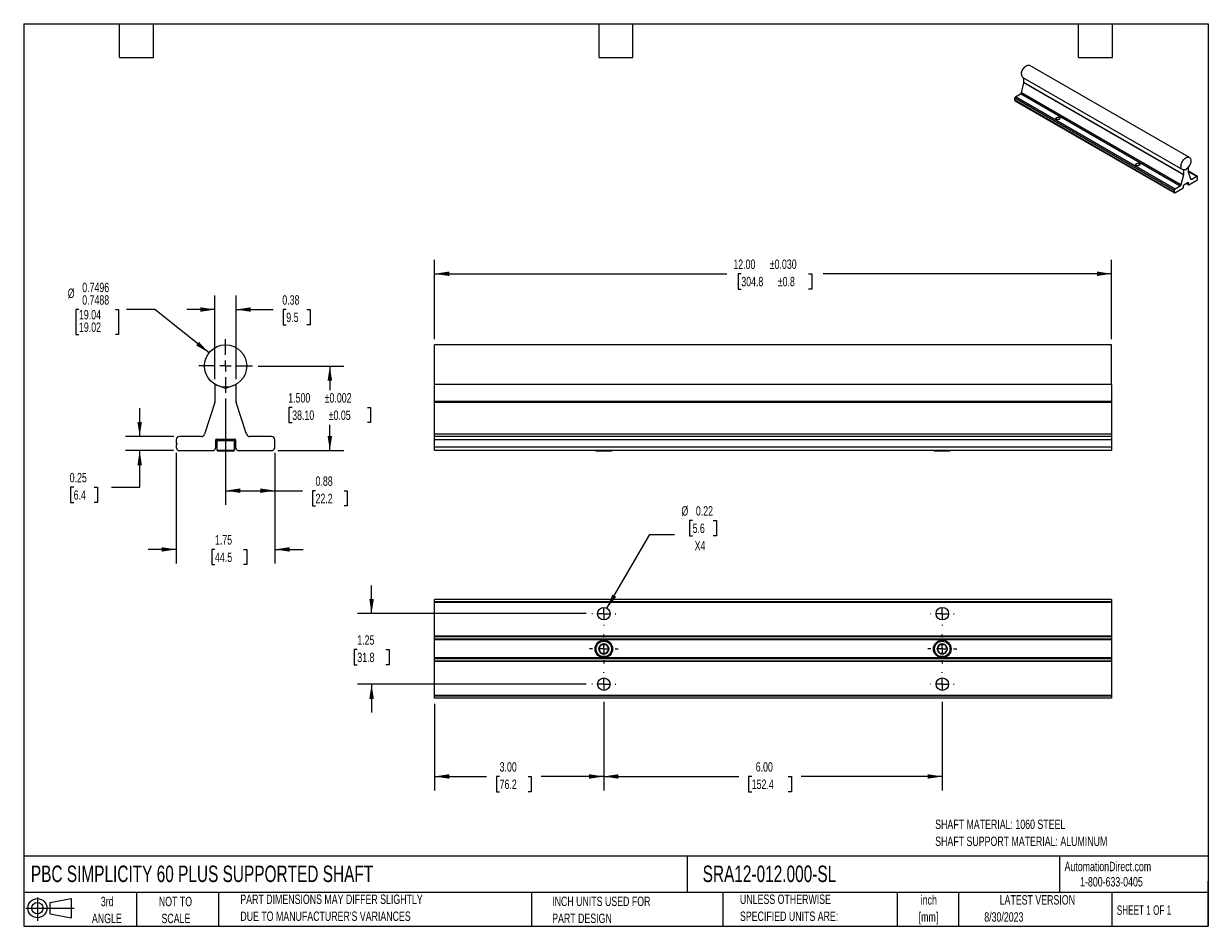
# Model space of a CAD drawing. Header units: inches. Extents: x 0.5 to 21.5, y 0.5 to 16.5.
import ezdxf

# ---------------------------------------------------------------- set-up
doc = ezdxf.new("R2010")
doc.units = ezdxf.units.IN
doc.header["$LTSCALE"] = 2
doc.header["$MEASUREMENT"] = 0
doc.linetypes.add('CENTERX2', pattern=[0.8, 0.5, -0.1, 0.1, -0.1])
doc.layers.add('CENTER', color=40, linetype='CENTERX2')
doc.layers.add('SLD-DEFPOINTS', color=7, linetype='Continuous')
doc.layers.add('DIMENSIONS', color=140, linetype='Continuous', lineweight=25)
doc.layers.add('TEXT', color=140, linetype='Continuous', lineweight=25)
doc.styles.add('SLDTEXTSTYLE0', font='TXT', dxfattribs={"width": 0.7})
doc.styles.add('SLDTEXTSTYLE1', font='TXT', dxfattribs={"width": 0.65})
doc.dimstyles.new('SLDDIMSTYLE0', dxfattribs={"dimtxt": 0.169922, "dimasz": 0.26, "dimexe": 0, "dimexo": 0.0625, "dimgap": 0.04248, "dimtad": 0, "dimtih": 1, "dimtoh": 1, "dimrnd": 1e-09, "dimdsep": 46, "dimtxsty": 'SLDTEXTSTYLE0', "dimsah": 1, "dimcen": 0.09, "dimadec": 0, "dimazin": 2, "dimtfac": 1, "dimtofl": 0, "dimtmove": 0, "dimatfit": 3, "dimfxl": 0, "dimfrac": 2, "dimtolj": 1, "dimtzin": 12, "dimarcsym": 0})
doc.dimstyles.new('SLDDIMSTYLE1', dxfattribs={"dimtxt": 0.169922, "dimasz": 0.26, "dimexe": 0, "dimexo": 0.0625, "dimgap": 0.04248, "dimtad": 0, "dimtih": 1, "dimtoh": 1, "dimrnd": 1e-09, "dimzin": 12, "dimdsep": 46, "dimtxsty": 'SLDTEXTSTYLE0', "dimsah": 1, "dimcen": 0.09, "dimadec": 0, "dimazin": 3, "dimtfac": 1, "dimtmove": 0, "dimatfit": 0, "dimfxl": 0, "dimfrac": 2, "dimtolj": 1, "dimtzin": 12, "dimarcsym": 0})
doc.dimstyles.new('SLDDIMSTYLE2', dxfattribs={"dimtxt": 0.169922, "dimasz": 0.26, "dimexe": 0, "dimexo": 0.0625, "dimgap": 0.04248, "dimtad": 0, "dimtih": 1, "dimtoh": 1, "dimrnd": 1e-09, "dimdsep": 46, "dimtxsty": 'SLDTEXTSTYLE0', "dimsah": 1, "dimcen": 0.09, "dimadec": 0, "dimazin": 2, "dimtfac": 1, "dimtmove": 0, "dimatfit": 0, "dimfxl": 0, "dimfrac": 2, "dimtolj": 1, "dimtzin": 12, "dimarcsym": 0})
doc.dimstyles.new('SLDDIMSTYLE3', dxfattribs={"dimtxt": 0.169922, "dimasz": 0.26, "dimexe": 0, "dimexo": 0.0625, "dimgap": 0.04248, "dimtad": 0, "dimtih": 1, "dimtoh": 1, "dimdec": 3, "dimrnd": 1e-09, "dimzin": 4, "dimdsep": 46, "dimtxsty": 'SLDTEXTSTYLE0', "dimsah": 1, "dimcen": 0.09, "dimadec": 0, "dimazin": 1, "dimtol": 1, "dimtp": 0.002, "dimtm": 0.002, "dimtfac": 1, "dimtdec": 3, "dimtofl": 0, "dimtmove": 0, "dimatfit": 3, "dimfxl": 0, "dimfrac": 2, "dimtolj": 1, "dimarcsym": 0})
doc.dimstyles.new('SLDDIMSTYLE4', dxfattribs={"dimtxt": 0.169922, "dimasz": 0.26, "dimexe": 0, "dimexo": 0.0625, "dimgap": 0.04248, "dimtad": 0, "dimtih": 1, "dimtoh": 1, "dimdec": 4, "dimrnd": 1e-09, "dimzin": 0, "dimdsep": 46, "dimtxsty": 'SLDTEXTSTYLE0', "dimsah": 1, "dimcen": 0, "dimadec": 0, "dimazin": 0, "dimlim": 1, "dimtp": -0.0004, "dimtm": 0.0012, "dimtfac": 1, "dimtdec": 4, "dimtofl": 0, "dimtmove": 0, "dimatfit": 3, "dimfxl": 0, "dimfrac": 2, "dimtolj": 1, "dimtzin": 12, "dimarcsym": 0})
doc.dimstyles.new('SLDDIMSTYLE5', dxfattribs={"dimtxt": 0.169922, "dimasz": 0.26, "dimexe": 0, "dimexo": 0.0625, "dimgap": 0.04248, "dimtad": 0, "dimtih": 1, "dimtoh": 1, "dimrnd": 1e-09, "dimzin": 4, "dimdsep": 46, "dimtxsty": 'SLDTEXTSTYLE0', "dimsah": 1, "dimcen": 0.09, "dimadec": 0, "dimazin": 1, "dimtol": 1, "dimtp": 0.03, "dimtm": 0.03, "dimtfac": 1, "dimtdec": 3, "dimtofl": 0, "dimtmove": 0, "dimatfit": 3, "dimfxl": 0, "dimfrac": 2, "dimtolj": 1, "dimarcsym": 0})
doc.dimstyles.new('SLDDIMSTYLE6', dxfattribs={"dimtxt": 0.169922, "dimasz": 0.26, "dimexe": 0, "dimexo": 0.0625, "dimgap": 0.04248, "dimtad": 0, "dimtih": 1, "dimtoh": 1, "dimrnd": 1e-09, "dimzin": 4, "dimdsep": 46, "dimtxsty": 'SLDTEXTSTYLE0', "dimsah": 1, "dimcen": 0.09, "dimadec": 0, "dimazin": 1, "dimtfac": 1, "dimtofl": 0, "dimtmove": 0, "dimatfit": 3, "dimfxl": 0, "dimfrac": 2, "dimtolj": 1, "dimtzin": 12, "dimarcsym": 0})
doc.dimstyles.new('SLDDIMSTYLE7', dxfattribs={"dimtxt": 0.169922, "dimasz": 0.26, "dimexe": 0, "dimexo": 0.0625, "dimgap": 0.04248, "dimtad": 0, "dimtih": 1, "dimtoh": 1, "dimrnd": 1e-09, "dimdsep": 46, "dimtxsty": 'SLDTEXTSTYLE0', "dimsah": 1, "dimcen": 0, "dimadec": 0, "dimazin": 2, "dimtfac": 1, "dimtofl": 0, "dimtmove": 0, "dimatfit": 3, "dimfxl": 0, "dimfrac": 2, "dimtolj": 1, "dimtzin": 12, "dimarcsym": 0})

# ---------------------------------------------------------------- blocks, each defined once
blk = doc.blocks.new('Block11')
at = {"color": 7, "linetype": 'Continuous', "lineweight": 18}
for p, q in [((0, 0.227), (0.856, 0.227)), ((0.204, 0.418), (0.204, 0)), ((0.431, 0.328), (0.801, 0.396)), ((0.431, 0.126), (0.431, 0.328)), ((0.801, 0.396), (0.801, 0.058)), ((0.431, 0.126), (0.801, 0.058))]:
    blk.add_line(p, q, dxfattribs=at)
for radius in [0.169, 0.101]:
    blk.add_circle((0.204, 0.227), radius, dxfattribs=at)
blk = doc.blocks.new('Block12')
at = {"layer": 'SLD-DEFPOINTS'}
blk.add_blockref('Block11', (0, 0), dxfattribs=at)
blk = doc.blocks.new('SW_NOTE_0')
at = {"layer": 'TEXT', "color": 0, "char_height": 0.16667, "attachment_point": 1, "style": 'SLDTEXTSTYLE0'}
for s, insert in [('SHAFT MATERIAL: 1060 STEEL', (0, 0.215)), ('SHAFT SUPPORT MATERIAL: ALUMINUM', (0, -0.086))]:
    blk.add_mtext(s, dxfattribs=dict(at, insert=insert))
blk = doc.blocks.new('SW_NOTE_0_1')
at = {"layer": 'TEXT', "color": 0, "char_height": 0.1667, "attachment_point": 2, "style": 'SLDTEXTSTYLE0'}
for s, insert in [('inch', (0.25, 0.215)), ('[mm]', (0.244, -0.086))]:
    blk.add_mtext(s, dxfattribs=dict(at, insert=insert))
blk = doc.blocks.new('SW_NOTE_0_2')
at = {"layer": 'TEXT', "color": 0, "char_height": 0.16667, "attachment_point": 1, "style": 'SLDTEXTSTYLE0'}
for s, insert in [('UNLESS OTHERWISE', (0, 0.215)), ('SPECIFIED UNITS ARE:', (0, -0.086))]:
    blk.add_mtext(s, dxfattribs=dict(at, insert=insert))
blk = doc.blocks.new('SW_NOTE_0_3')
at = {"layer": 'TEXT', "color": 0, "char_height": 0.16667, "attachment_point": 1, "style": 'SLDTEXTSTYLE0'}
for s, insert in [('PART DIMENSIONS MAY DIFFER SLIGHTLY', (0, 0.215)), ("DUE TO MANUFACTURER'S VARIANCES", (0, -0.086))]:
    blk.add_mtext(s, dxfattribs=dict(at, insert=insert))
blk = doc.blocks.new('SW_NOTE_0_4')
at = {"layer": 'TEXT', "color": 0, "char_height": 0.1667, "attachment_point": 2, "style": 'SLDTEXTSTYLE0'}
for s, insert in [('NOT TO', (0.414, 0.215)), ('SCALE', (0.422, -0.086))]:
    blk.add_mtext(s, dxfattribs=dict(at, insert=insert))
blk = doc.blocks.new('SW_NOTE_0_5')
at = {"layer": 'TEXT', "color": 0, "char_height": 0.1667, "attachment_point": 2, "style": 'SLDTEXTSTYLE0'}
for s, insert in [('3rd', (0.182, 0.215)), ('ANGLE', (0.175, -0.086))]:
    blk.add_mtext(s, dxfattribs=dict(at, insert=insert))
blk = doc.blocks.new('SW_NOTE_0_6')
at = {"layer": 'TEXT', "color": 0, "char_height": 0.16667, "attachment_point": 1, "style": 'SLDTEXTSTYLE0'}
for s, insert in [('INCH UNITS USED FOR', (0, 0.215)), ('PART DESIGN', (0, -0.086))]:
    blk.add_mtext(s, dxfattribs=dict(at, insert=insert))
blk = doc.blocks.new('_D')
at = {"layer": 'DIMENSIONS'}
for p, q in [((4.079, 9.857), (4.079, 7.972)), ((4.954, 8.892), (4.954, 7.972)), ((4.079, 8.222), (4.954, 8.222)), ((4.954, 8.222), (5.444, 8.222)), ((5.674, 8.222), (5.617, 8.222)), ((5.617, 8.222), (5.617, 7.952)), ((6.179, 8.222), (6.236, 8.222)), ((6.236, 8.222), (6.236, 7.952)), ((5.617, 7.952), (5.674, 7.952)), ((6.236, 7.952), (6.179, 7.952))]:
    blk.add_line(p, q, dxfattribs=at)
for points in [[(4.079, 8.222), (4.339, 8.182), (4.339, 8.262)], [(4.954, 8.222), (4.694, 8.262), (4.694, 8.182)]]:
    blk.add_solid(points, dxfattribs=at)
at = {"layer": 'DIMENSIONS', "char_height": 0.1667, "attachment_point": 1, "style": 'SLDTEXTSTYLE0'}
for s, insert in [('0.88', (5.674, 8.475)), ('22.2', (5.674, 8.167))]:
    blk.add_mtext(s, dxfattribs=dict(at, insert=insert))
blk = doc.blocks.new('_D_1')
at = {"layer": 'DIMENSIONS'}
for p, q in [((3.204, 8.892), (3.204, 6.931)), ((4.954, 8.892), (4.954, 6.931)), ((3.204, 7.181), (2.704, 7.181)), ((3.891, 7.181), (3.834, 7.181)), ((3.834, 7.181), (3.834, 6.911)), ((4.396, 7.181), (4.453, 7.181)), ((4.453, 7.181), (4.453, 6.911)), ((4.954, 7.181), (5.454, 7.181)), ((3.834, 6.911), (3.891, 6.911)), ((4.453, 6.911), (4.396, 6.911))]:
    blk.add_line(p, q, dxfattribs=at)
for points in [[(3.204, 7.181), (2.944, 7.221), (2.944, 7.141)], [(4.954, 7.181), (5.214, 7.141), (5.214, 7.221)]]:
    blk.add_solid(points, dxfattribs=at)
at = {"layer": 'DIMENSIONS', "char_height": 0.1667, "attachment_point": 1, "style": 'SLDTEXTSTYLE0'}
for s, insert in [('1.75', (3.891, 7.434)), ('44.5', (3.891, 7.126))]:
    blk.add_mtext(s, dxfattribs=dict(at, insert=insert))
blk = doc.blocks.new('_D_2')
at = {"layer": 'DIMENSIONS'}
for p, q in [((2.556, 9.182), (2.556, 9.682)), ((3.164, 9.182), (2.306, 9.182)), ((3.153, 8.932), (2.306, 8.932)), ((2.556, 8.284), (2.556, 8.932)), ((1.386, 8.284), (1.329, 8.284)), ((1.329, 8.284), (1.329, 8.014)), ((1.75, 8.284), (1.807, 8.284)), ((1.807, 8.284), (1.807, 8.014)), ((2.056, 8.284), (2.556, 8.284)), ((1.329, 8.014), (1.386, 8.014)), ((1.807, 8.014), (1.75, 8.014))]:
    blk.add_line(p, q, dxfattribs=at)
for points in [[(2.556, 9.182), (2.596, 9.442), (2.516, 9.442)], [(2.556, 8.932), (2.516, 8.672), (2.596, 8.672)]]:
    blk.add_solid(points, dxfattribs=at)
at = {"layer": 'DIMENSIONS', "char_height": 0.1667, "attachment_point": 1, "style": 'SLDTEXTSTYLE0'}
for s, insert in [('0.25', (1.315, 8.537)), ('6.4', (1.386, 8.229))]:
    blk.add_mtext(s, dxfattribs=dict(at, insert=insert))
blk = doc.blocks.new('_D_3')
at = {"layer": 'DIMENSIONS'}
for p, q in [((4.654, 10.432), (6.177, 10.432)), ((5.927, 10.432), (5.927, 10.006)), ((5.26, 9.698), (5.203, 9.698)), ((5.203, 9.698), (5.203, 9.428)), ((6.593, 9.698), (6.65, 9.698)), ((6.65, 9.698), (6.65, 9.428)), ((5.203, 9.428), (5.26, 9.428)), ((5.927, 8.932), (5.927, 9.39)), ((6.65, 9.428), (6.593, 9.428)), ((5.004, 8.932), (6.177, 8.932))]:
    blk.add_line(p, q, dxfattribs=at)
for points in [[(5.927, 10.432), (5.887, 10.172), (5.967, 10.172)], [(5.927, 8.932), (5.967, 9.192), (5.887, 9.192)]]:
    blk.add_solid(points, dxfattribs=at)
at = {"layer": 'DIMENSIONS', "char_height": 0.1667, "attachment_point": 1, "style": 'SLDTEXTSTYLE0'}
for s, insert in [('1.500', (5.19, 9.951)), ('±0.002', (5.836, 9.951)), ('38.10', (5.26, 9.643)), ('±0.05', (5.907, 9.643))]:
    blk.add_mtext(s, dxfattribs=dict(at, insert=insert))
blk = doc.blocks.new('_D_4')
at = {"layer": 'DIMENSIONS'}
for p, q in [((3.891, 10.201), (3.891, 11.683)), ((4.266, 10.201), (4.266, 11.683)), ((3.891, 11.433), (3.391, 11.433)), ((4.266, 11.433), (4.925, 11.433)), ((5.155, 11.433), (5.098, 11.433)), ((5.098, 11.433), (5.098, 11.163)), ((5.519, 11.433), (5.576, 11.433)), ((5.576, 11.433), (5.576, 11.163)), ((5.098, 11.163), (5.155, 11.163)), ((5.576, 11.163), (5.519, 11.163))]:
    blk.add_line(p, q, dxfattribs=at)
for points in [[(3.891, 11.433), (3.631, 11.473), (3.631, 11.393)], [(4.266, 11.433), (4.526, 11.393), (4.526, 11.473)]]:
    blk.add_solid(points, dxfattribs=at)
at = {"layer": 'DIMENSIONS', "char_height": 0.1667, "attachment_point": 1, "style": 'SLDTEXTSTYLE0'}
for s, insert in [('0.38', (5.085, 11.686)), ('9.5', (5.155, 11.378))]:
    blk.add_mtext(s, dxfattribs=dict(at, insert=insert))
blk = doc.blocks.new('_D_5')
at = {"layer": 'DIMENSIONS'}
for p, q in [((1.48, 11.433), (1.423, 11.433)), ((1.423, 11.433), (1.423, 10.988)), ((2.126, 11.433), (2.183, 11.433)), ((2.183, 11.433), (2.183, 10.988)), ((2.825, 11.433), (2.325, 11.433)), ((3.786, 10.666), (2.825, 11.433)), ((1.423, 10.988), (1.48, 10.988)), ((2.183, 10.988), (2.126, 10.988))]:
    blk.add_line(p, q, dxfattribs=at)
blk.add_solid([(3.786, 10.666), (3.607, 10.86), (3.557, 10.797)], dxfattribs=at)
at = {"layer": 'DIMENSIONS', "char_height": 0.1667, "attachment_point": 1, "style": 'SLDTEXTSTYLE0'}
for s, insert in [('%%c', (1.281, 11.805)), ('0.7496', (1.538, 11.908)), ('0.7488', (1.538, 11.686)), ('19.04', (1.48, 11.425)), ('19.02', (1.48, 11.203))]:
    blk.add_mtext(s, dxfattribs=dict(at, insert=insert))
blk = doc.blocks.new('SW_CENTERMARKSYMBOL_0')
at = {"layer": 'CENTER', "color": 0}
for p, q in [((0, 0.2), (0, 0.475)), ((-0.2, 0), (-0.475, 0)), ((0, 0), (-0.1, 0)), ((0, 0), (0, 0.1)), ((0, 0), (0, -0.1)), ((0, 0), (0.1, 0)), ((0.2, 0), (0.475, 0)), ((0, -0.2), (0, -0.475))]:
    blk.add_line(p, q, dxfattribs=at)
blk = doc.blocks.new('_D_6')
at = {"layer": 'DIMENSIONS'}
for p, q in [((7.784, 10.907), (7.784, 12.317)), ((19.784, 10.907), (19.784, 12.317)), ((7.784, 12.067), (12.964, 12.067)), ((13.221, 12.067), (13.164, 12.067)), ((13.164, 12.067), (13.164, 11.797)), ((14.413, 12.067), (14.47, 12.067)), ((14.47, 12.067), (14.47, 11.797)), ((19.784, 12.067), (14.67, 12.067)), ((13.164, 11.797), (13.221, 11.797)), ((14.47, 11.797), (14.413, 11.797))]:
    blk.add_line(p, q, dxfattribs=at)
for points in [[(7.784, 12.067), (8.044, 12.027), (8.044, 12.107)], [(19.784, 12.067), (19.524, 12.107), (19.524, 12.027)]]:
    blk.add_solid(points, dxfattribs=at)
at = {"layer": 'DIMENSIONS', "char_height": 0.1667, "attachment_point": 1, "style": 'SLDTEXTSTYLE0'}
for s, insert in [('12.00', (13.08, 12.32)), ('±0.030', (13.726, 12.32)), ('304.8', (13.221, 12.012)), ('±0.8', (13.868, 12.012))]:
    blk.add_mtext(s, dxfattribs=dict(at, insert=insert))
blk = doc.blocks.new('_D_7')
at = {"layer": 'DIMENSIONS'}
for p, q in [((7.784, 4.442), (7.784, 2.906)), ((10.784, 4.481), (10.784, 2.906)), ((7.784, 3.156), (8.707, 3.156)), ((8.937, 3.156), (8.88, 3.156)), ((8.88, 3.156), (8.88, 2.886)), ((9.442, 3.156), (9.499, 3.156)), ((9.499, 3.156), (9.499, 2.886)), ((10.784, 3.156), (9.672, 3.156)), ((8.88, 2.886), (8.937, 2.886)), ((9.499, 2.886), (9.442, 2.886))]:
    blk.add_line(p, q, dxfattribs=at)
for points in [[(7.784, 3.156), (8.044, 3.116), (8.044, 3.196)], [(10.784, 3.156), (10.524, 3.196), (10.524, 3.116)]]:
    blk.add_solid(points, dxfattribs=at)
at = {"layer": 'DIMENSIONS', "char_height": 0.1667, "attachment_point": 1, "style": 'SLDTEXTSTYLE0'}
for s, insert in [('3.00', (8.937, 3.409)), ('76.2', (8.937, 3.101))]:
    blk.add_mtext(s, dxfattribs=dict(at, insert=insert))
blk = doc.blocks.new('_D_8')
at = {"layer": 'DIMENSIONS'}
for p, q in [((10.784, 4.481), (10.784, 2.906)), ((16.784, 4.481), (16.784, 2.906)), ((10.784, 3.156), (13.176, 3.156)), ((13.406, 3.156), (13.349, 3.156)), ((13.349, 3.156), (13.349, 2.886)), ((14.052, 3.156), (14.109, 3.156)), ((14.109, 3.156), (14.109, 2.886)), ((16.784, 3.156), (14.283, 3.156)), ((13.349, 2.886), (13.406, 2.886)), ((14.109, 2.886), (14.052, 2.886))]:
    blk.add_line(p, q, dxfattribs=at)
for points in [[(10.784, 3.156), (11.044, 3.116), (11.044, 3.196)], [(16.784, 3.156), (16.524, 3.196), (16.524, 3.116)]]:
    blk.add_solid(points, dxfattribs=at)
at = {"layer": 'DIMENSIONS', "char_height": 0.1667, "attachment_point": 1, "style": 'SLDTEXTSTYLE0'}
for s, insert in [('6.00', (13.477, 3.409)), ('152.4', (13.406, 3.101))]:
    blk.add_mtext(s, dxfattribs=dict(at, insert=insert))
blk = doc.blocks.new('_D_9')
at = {"layer": 'DIMENSIONS'}
for p, q in [((6.667, 6.042), (6.667, 6.542)), ((10.473, 6.042), (6.417, 6.042)), ((6.414, 5.406), (6.357, 5.406)), ((6.357, 5.406), (6.357, 5.135)), ((6.919, 5.406), (6.976, 5.406)), ((6.976, 5.406), (6.976, 5.135)), ((6.357, 5.135), (6.414, 5.135)), ((6.976, 5.135), (6.919, 5.135)), ((10.473, 4.792), (6.417, 4.792)), ((6.667, 4.792), (6.667, 4.292))]:
    blk.add_line(p, q, dxfattribs=at)
for points in [[(6.667, 6.042), (6.707, 6.302), (6.627, 6.302)], [(6.667, 4.792), (6.627, 4.532), (6.707, 4.532)]]:
    blk.add_solid(points, dxfattribs=at)
at = {"layer": 'DIMENSIONS', "char_height": 0.1667, "attachment_point": 1, "style": 'SLDTEXTSTYLE0'}
for s, insert in [('1.25', (6.414, 5.658)), ('31.8', (6.414, 5.35))]:
    blk.add_mtext(s, dxfattribs=dict(at, insert=insert))
blk = doc.blocks.new('_D_10')
at = {"layer": 'DIMENSIONS'}
for p, q in [((12.358, 7.694), (12.301, 7.694)), ((12.301, 7.694), (12.301, 7.424)), ((12.722, 7.694), (12.779, 7.694)), ((12.779, 7.694), (12.779, 7.424)), ((10.839, 6.138), (11.597, 7.447)), ((11.597, 7.447), (12.035, 7.447)), ((12.301, 7.424), (12.358, 7.424)), ((12.779, 7.424), (12.722, 7.424))]:
    blk.add_line(p, q, dxfattribs=at)
blk.add_solid([(10.839, 6.138), (11.004, 6.342), (10.935, 6.383)], dxfattribs=at)
at = {"layer": 'DIMENSIONS', "char_height": 0.1667, "attachment_point": 1, "style": 'SLDTEXTSTYLE0'}
for s, insert in [('%%c', (12.16, 7.947)), ('0.22', (12.416, 7.947)), ('5.6', (12.358, 7.639)), ('X4', (12.394, 7.33))]:
    blk.add_mtext(s, dxfattribs=dict(at, insert=insert))
blk = doc.blocks.new('SW_CENTERMARKSYMBOL_1')
at = {"layer": 'CENTER', "color": 0}
for p, q in [((0, 0.2), (0, 0.2105)), ((-0.2, 0), (-0.2105, 0)), ((0, 0), (-0.1, 0)), ((0, 0), (0, 0.1)), ((0, 0), (0, -0.1)), ((0, 0), (0.1, 0)), ((0.2, 0), (0.2105, 0)), ((0, -0.2), (0, -0.2105))]:
    blk.add_line(p, q, dxfattribs=at)
blk = doc.blocks.new('SW_CENTERMARKSYMBOL_2')
at = {"layer": 'CENTER', "color": 0}
for p, q in [((0, 0.2), (0, 0.2105)), ((-0.2, 0), (-0.2105, 0)), ((0, 0), (-0.1, 0)), ((0, 0), (0, 0.1)), ((0, 0), (0, -0.1)), ((0, 0), (0.1, 0)), ((0.2, 0), (0.2105, 0)), ((0, -0.2), (0, -0.2105))]:
    blk.add_line(p, q, dxfattribs=at)
blk = doc.blocks.new('SW_CENTERMARKSYMBOL_3')
at = {"layer": 'CENTER', "color": 0}
for p, q in [((0, 0.2), (0, 0.2105)), ((-0.2, 0), (-0.2105, 0)), ((0, 0), (-0.1, 0)), ((0, 0), (0, 0.1)), ((0, 0), (0, -0.1)), ((0, 0), (0.1, 0)), ((0.2, 0), (0.2105, 0)), ((0, -0.2), (0, -0.2105))]:
    blk.add_line(p, q, dxfattribs=at)
blk = doc.blocks.new('SW_CENTERMARKSYMBOL_4')
at = {"layer": 'CENTER', "color": 0}
for p, q in [((0, 0.2), (0, 0.2105)), ((-0.2, 0), (-0.2105, 0)), ((0, 0), (-0.1, 0)), ((0, 0), (0, 0.1)), ((0, 0), (0, -0.1)), ((0, 0), (0.1, 0)), ((0.2, 0), (0.2105, 0)), ((0, -0.2), (0, -0.2105))]:
    blk.add_line(p, q, dxfattribs=at)
blk = doc.blocks.new('SW_CENTERMARKSYMBOL_5')
at = {"layer": 'CENTER', "color": 0}
for p, q in [((0, 0.2), (0, 0.256)), ((-0.2, 0), (-0.256, 0)), ((0, 0), (-0.1, 0)), ((0, 0), (0, 0.1)), ((0, 0), (0, -0.1)), ((0, 0), (0.1, 0)), ((0.2, 0), (0.256, 0)), ((0, -0.2), (0, -0.256))]:
    blk.add_line(p, q, dxfattribs=at)
blk = doc.blocks.new('SW_CENTERMARKSYMBOL_6')
at = {"layer": 'CENTER', "color": 0}
for p, q in [((0, 0.2), (0, 0.256)), ((-0.2, 0), (-0.256, 0)), ((0, 0), (-0.1, 0)), ((0, 0), (0, 0.1)), ((0, 0), (0, -0.1)), ((0, 0), (0.1, 0)), ((0.2, 0), (0.256, 0)), ((0, -0.2), (0, -0.256))]:
    blk.add_line(p, q, dxfattribs=at)

msp = doc.modelspace()

# ---------------------------------------------------------------- linework, layer by layer
for p, q in [((21.16596, 14.12904), (18.33753, 15.76185)), ((18.21254, 15.54534), (21.04097, 13.91253)), ((18.18733, 15.27449), (18.23012, 15.45129)), ((21.05855, 13.81847), (18.23012, 15.45129)), ((18.23085, 15.45696), (18.23085, 15.53478)), ((21.05927, 13.82414), (18.23085, 15.45696)), ((20.89723, 13.54517), (18.0688, 15.17798)), ((18.0688, 15.1426), (18.0688, 15.17798)), ((20.89723, 13.50978), (18.0688, 15.1426)), ((18.07294, 15.13344), (20.90137, 13.50063)), ((18.08294, 15.20248), (18.17332, 15.25465)), ((20.91137, 13.56966), (18.08294, 15.20248)), ((21.00175, 13.62184), (18.17332, 15.25465)), ((21.01576, 13.64168), (18.18733, 15.27449)), ((21.05927, 13.90523), (21.0556, 13.90734)), ((21.10347, 13.91216), (21.05927, 13.90523)), ((21.05927, 13.90523), (21.05927, 13.82414)), ((21.10347, 13.91216), (21.0976, 13.91555)), ((21.14766, 13.95625), (21.10347, 13.91216)), ((21.14766, 13.95625), (21.14675, 13.95678)), ((21.14766, 13.87517), (21.14766, 13.95625)), ((21.30556, 13.79244), (21.14766, 13.8836)), ((21.29556, 13.79145), (21.14766, 13.87684)), ((21.19118, 13.74294), (21.14838, 13.87033)), ((21.05855, 13.81847), (21.01576, 13.64168)), ((21.06575, 13.64654), (21.14118, 13.69008)), ((21.10467, 13.66901), (21.14886, 13.6435)), ((21.14471, 13.65265), (21.11053, 13.67239)), ((21.14471, 13.68804), (21.14118, 13.69008)), ((21.14471, 13.68804), (21.14471, 13.65265)), ((21.15636, 13.64305), (21.29806, 13.72485)), ((21.20519, 13.73928), (21.18933, 13.74843)), ((21.29556, 13.79145), (21.20519, 13.73928)), ((21.29806, 13.72485), (21.3004, 13.72718)), ((21.30735, 13.76674), (21.30971, 13.76968)), ((21.30735, 13.76172), (21.30735, 13.76674)), ((21.30971, 13.76151), (21.30735, 13.76287)), ((21.30971, 13.76151), (21.30735, 13.76172)), ((21.30971, 13.76968), (21.30971, 13.78329)), ((21.30971, 13.7479), (21.30971, 13.76151)), ((20.89723, 13.54517), (20.89723, 13.50978)), ((20.90653, 13.49981), (20.90888, 13.50018)), ((20.90888, 13.50018), (21.05057, 13.58198)), ((21.00175, 13.62184), (20.91137, 13.56966)), ((21.05057, 13.58198), (21.05291, 13.58431)), ((21.06222, 13.60503), (21.06222, 13.64041)), ((21.15402, 13.64268), (21.15636, 13.64305)), ((19.78375, 10.8072), (7.78375, 10.8072)), ((7.78375, 10.4322), (7.78375, 10.8072)), ((19.78375, 10.4322), (19.78375, 10.8072)), ((7.78375, 10.10138), (7.78375, 10.4322)), ((19.78375, 10.10138), (19.78375, 10.4322)), ((3.89114, 10.10138), (3.89114, 9.80348)), ((4.07864, 10.03314), (3.89114, 10.10138)), ((4.26614, 10.10138), (4.07864, 10.03314)), ((4.26614, 9.80348), (4.26614, 10.10138)), ((19.78375, 10.10138), (7.78375, 10.10138)), ((7.78375, 9.80348), (7.78375, 10.10138)), ((19.78375, 10.10138), (19.78375, 9.80348)), ((3.98364, 10.06944), (3.98364, 10.06771)), ((4.17364, 10.06771), (4.17364, 10.06944)), ((3.88809, 9.78417), (3.70653, 9.22539)), ((4.45076, 9.22539), (4.2692, 9.78417)), ((19.78375, 9.80348), (7.78375, 9.80348)), ((7.78375, 9.78417), (7.78375, 9.80348)), ((19.78375, 9.78417), (7.78375, 9.78417)), ((7.78375, 9.22539), (7.78375, 9.78417)), ((19.78375, 9.80348), (19.78375, 9.78417)), ((19.78375, 9.78417), (19.78375, 9.22539)), ((3.20364, 9.1222), (3.20364, 9.0722)), ((3.20364, 9.0722), (3.21364, 9.06643)), ((3.21364, 9.04798), (3.20364, 9.0422)), ((3.20364, 9.0422), (3.20364, 8.9922)), ((3.21364, 9.06643), (3.21364, 9.04798)), ((3.64709, 9.1822), (3.26364, 9.1822)), ((3.90364, 8.9922), (3.90364, 9.1222)), ((3.91864, 9.1372), (4.23864, 9.1372)), ((3.93214, 9.1122), (3.92264, 9.1027)), ((3.92264, 9.1027), (3.92264, 8.9412)), ((4.23464, 9.1027), (3.92264, 9.1027)), ((3.93214, 9.1122), (4.22514, 9.1122)), ((3.98364, 9.1372), (3.98364, 9.1122)), ((4.17364, 9.1122), (4.17364, 9.1372)), ((4.23464, 9.1027), (4.22514, 9.1122)), ((4.23464, 8.9412), (4.23464, 9.1027)), ((4.25364, 9.1222), (4.25364, 8.9922)), ((4.89364, 9.1822), (4.5102, 9.1822)), ((4.95364, 8.9922), (4.95364, 9.1222)), ((19.78375, 9.22539), (7.78375, 9.22539)), ((7.78375, 9.1822), (7.78375, 9.22539)), ((7.78375, 9.1222), (7.78375, 9.1822)), ((19.78375, 9.1822), (7.78375, 9.1822)), ((19.78375, 9.1222), (7.78375, 9.1222)), ((7.78375, 8.9922), (7.78375, 9.1222)), ((19.78375, 9.22539), (19.78375, 9.1822)), ((19.78375, 9.1822), (19.78375, 9.1222)), ((19.78375, 9.1222), (19.78375, 8.9922)), ((3.24312, 8.93582), (3.25306, 8.9322)), ((3.25306, 8.9322), (3.85422, 8.9322)), ((3.85422, 8.9322), (3.86417, 8.93582)), ((3.92264, 8.9412), (3.94164, 8.9222)), ((3.92264, 8.9412), (4.23464, 8.9412)), ((4.21564, 8.9222), (3.94164, 8.9222)), ((4.21564, 8.9222), (4.23464, 8.9412)), ((4.29312, 8.93582), (4.30306, 8.9322)), ((4.30306, 8.9322), (4.90422, 8.9322)), ((4.90422, 8.9322), (4.91417, 8.93582)), ((19.78375, 8.9922), (7.78375, 8.9922)), ((7.78375, 8.93582), (7.78375, 8.9922)), ((19.78375, 8.93582), (7.78375, 8.93582)), ((7.78375, 8.9322), (7.78375, 8.93582)), ((19.78375, 8.9322), (7.78375, 8.9322)), ((10.63675, 8.9322), (10.64675, 8.9222)), ((10.92075, 8.9222), (10.64675, 8.9222)), ((10.92075, 8.9222), (10.93075, 8.9322)), ((16.63675, 8.9322), (16.64675, 8.9222)), ((16.92075, 8.9222), (16.64675, 8.9222)), ((16.92075, 8.9222), (16.93075, 8.9322)), ((19.78375, 8.9922), (19.78375, 8.93582)), ((19.78375, 8.93582), (19.78375, 8.9322)), ((19.78375, 6.29187), (7.78375, 6.29187)), ((7.78375, 6.25239), (7.78375, 6.29187)), ((19.78375, 6.25239), (7.78375, 6.25239)), ((7.78375, 6.24245), (7.78375, 6.25239)), ((19.78375, 6.24245), (7.78375, 6.24245)), ((7.78375, 5.64129), (7.78375, 6.24245)), ((19.78375, 6.29187), (19.78375, 6.25239)), ((19.78375, 6.25239), (19.78375, 6.24245)), ((19.78375, 6.24245), (19.78375, 5.64129)), ((19.78375, 5.64129), (7.78375, 5.64129)), ((7.78375, 5.63135), (7.78375, 5.64129)), ((19.78375, 5.63135), (7.78375, 5.63135)), ((7.78375, 5.59187), (7.78375, 5.63135)), ((19.78375, 5.59187), (7.78375, 5.59187)), ((7.78375, 5.57687), (7.78375, 5.59187)), ((19.78375, 5.57687), (7.78375, 5.57687)), ((7.78375, 5.25687), (7.78375, 5.57687)), ((19.78375, 5.64129), (19.78375, 5.63135)), ((19.78375, 5.63135), (19.78375, 5.59187)), ((19.78375, 5.59187), (19.78375, 5.57687)), ((19.78375, 5.57687), (19.78375, 5.25687)), ((19.78375, 5.25687), (7.78375, 5.25687)), ((7.78375, 5.24187), (7.78375, 5.25687)), ((19.78375, 5.25687), (19.78375, 5.24187)), ((19.78375, 5.24187), (7.78375, 5.24187)), ((7.78375, 5.20239), (7.78375, 5.24187)), ((19.78375, 5.20239), (7.78375, 5.20239)), ((7.78375, 5.19245), (7.78375, 5.20239)), ((19.78375, 5.19245), (7.78375, 5.19245)), ((7.78375, 4.59129), (7.78375, 5.19245)), ((19.78375, 5.24187), (19.78375, 5.20239)), ((19.78375, 5.20239), (19.78375, 5.19245)), ((19.78375, 5.19245), (19.78375, 4.59129)), ((19.78375, 4.59129), (7.78375, 4.59129)), ((7.78375, 4.58135), (7.78375, 4.59129)), ((19.78375, 4.58135), (7.78375, 4.58135)), ((7.78375, 4.54187), (7.78375, 4.58135)), ((19.78375, 4.54187), (7.78375, 4.54187)), ((19.78375, 4.59129), (19.78375, 4.58135)), ((19.78375, 4.58135), (19.78375, 4.54187))]:
    msp.add_line(p, q)
at = {"flags": 128}
for points in [[(18.18665, 15.60257), (18.18769, 15.61875), (18.19077, 15.63575), (18.19583, 15.65316), (18.20274, 15.67058), (18.21135, 15.68761), (18.22146, 15.70384), (18.23281, 15.71889), (18.24516, 15.73241), (18.25821, 15.74408), (18.27165, 15.75364), (18.28518, 15.76084), (18.29846, 15.76554), (18.3112, 15.76761), (18.32308, 15.76701), (18.33385, 15.76375), (18.33753, 15.76185)], [(18.86088, 14.83516), (18.86716, 14.83032), (18.87082, 14.82465), (18.87157, 14.81861), (18.86934, 14.8127), (18.86432, 14.80738), (18.85691, 14.8031), (18.8477, 14.8002), (18.83746, 14.79892), (18.827, 14.79935), (18.81718, 14.80146), (18.80879, 14.80509), (18.8025, 14.80994), (18.79884, 14.81561), (18.79809, 14.82164), (18.80032, 14.82756), (18.80535, 14.83287), (18.81276, 14.83715), (18.82196, 14.84005), (18.8322, 14.84134), (18.84266, 14.8409), (18.85248, 14.83879), (18.86088, 14.83516)], [(21.01508, 13.96976), (21.01611, 13.98594), (21.0192, 14.00293), (21.02426, 14.02034), (21.03117, 14.03777), (21.03978, 14.05479), (21.04988, 14.07102), (21.06124, 14.08607), (21.07359, 14.09959), (21.08664, 14.11127), (21.10008, 14.12082), (21.1136, 14.12803), (21.12689, 14.13272), (21.13962, 14.13479), (21.15151, 14.13419), (21.16227, 14.13093), (21.17166, 14.12509), (21.17944, 14.1168), (21.18545, 14.10626), (21.18953, 14.09372), (21.1916, 14.07947), (21.1916, 14.06385), (21.18953, 14.04721), (21.18545, 14.02995), (21.17944, 14.01248), (21.17166, 13.99521), (21.16227, 13.97853), (21.15151, 13.96285), (21.13962, 13.94852), (21.12689, 13.93588), (21.1136, 13.92524), (21.10008, 13.91684), (21.08664, 13.91087), (21.07359, 13.90748), (21.06124, 13.90674), (21.04988, 13.90868), (21.03978, 13.91324), (21.03117, 13.92033), (21.02426, 13.92977), (21.0192, 13.94134), (21.01611, 13.95477), (21.01508, 13.96976)], [(20.27509, 14.01875), (20.28137, 14.01391), (20.28504, 14.00824), (20.28579, 14.0022), (20.28356, 13.99629), (20.27853, 13.99098), (20.27112, 13.9867), (20.26192, 13.9838), (20.25167, 13.98251), (20.24122, 13.98294), (20.23139, 13.98506), (20.223, 13.98868), (20.21672, 13.99353), (20.21305, 13.9992), (20.21231, 14.00524), (20.21454, 14.01115), (20.21956, 14.01646), (20.22697, 14.02074), (20.23617, 14.02364), (20.24642, 14.02493), (20.25688, 14.0245), (20.2667, 14.02238), (20.27509, 14.01875)], [(21.14471, 13.65265), (21.14488, 13.65027), (21.14537, 13.64812), (21.14617, 13.64627), (21.14727, 13.64476), (21.14864, 13.64363), (21.15025, 13.64289), (21.15205, 13.64257), (21.15402, 13.64268)], [(21.20519, 13.73928), (21.20288, 13.73816), (21.20063, 13.73748), (21.1985, 13.73727), (21.19653, 13.73753), (21.19477, 13.73825), (21.19327, 13.73941), (21.19206, 13.74099), (21.19118, 13.74294)], [(20.89723, 13.50978), (20.89739, 13.50739), (20.89788, 13.50525), (20.89869, 13.5034), (20.89978, 13.50189), (20.90115, 13.50076), (20.90276, 13.50002), (20.90457, 13.4997), (20.90653, 13.49981)]]:
    msp.add_lwpolyline(points, dxfattribs=at)
for centre, radius in [((4.07864, 10.4322), 0.375), ((10.78375, 6.04187), 0.1105), ((16.78375, 6.04187), 0.1105), ((10.78375, 5.41687), 0.156), ((10.78375, 5.41687), 0.137), ((16.78375, 5.41687), 0.156), ((16.78375, 5.41687), 0.137), ((10.78375, 4.79187), 0.1105), ((16.78375, 4.79187), 0.1105)]:
    msp.add_circle(centre, radius)
for centre, radius, start, end in [((18.24787, 15.5958), 0.0616, 173.6866, 235.001219), ((18.20658, 15.45716), 0.02427, 345.990939, 359.522796), ((18.0786, 15.14152), 0.00986, 173.705878, 234.981942), ((18.0995, 15.17659), 0.03074, 122.605478, 177.394522), ((18.15559, 15.28204), 0.03262, 302.916529, 346.63325), ((21.16291, 13.87497), 0.01525, 179.240638, 197.703357), ((21.035, 13.82435), 0.02427, 345.990939, 359.522796), ((21.14256, 13.68839), 0.00218, 350.785963, 129.203285), ((21.30108, 13.78468), 0.00873, 350.785963, 129.203285), ((21.27848, 13.74948), 0.03127, 314.51925, 357.106913), ((20.92793, 13.54377), 0.03074, 122.605478, 177.394522), ((20.98402, 13.64922), 0.03262, 302.916529, 346.63325), ((21.03099, 13.60661), 0.03127, 314.51925, 357.106913), ((21.06989, 13.64007), 0.00768, 122.605478, 177.394522), ((3.82864, 9.80348), 0.0625, 342, 0), ((4.32864, 9.80348), 0.0625, 180, 198), ((3.26364, 9.1222), 0.06, 90, 180), ((3.64709, 9.2447), 0.0625, 270, 342), ((3.91864, 9.1222), 0.015, 90, 180), ((4.23864, 9.1222), 0.015, 0, 90), ((4.5102, 9.2447), 0.0625, 198, 270), ((4.89364, 9.1222), 0.06, 0, 90), ((3.26364, 8.9922), 0.06, 180, 250), ((3.84364, 8.9922), 0.06, 290, 0), ((4.31364, 8.9922), 0.06, 180, 250), ((4.89364, 8.9922), 0.06, 290, 0), ((10.78375, 5.41687), 0.09007, 120, 180), ((10.78375, 5.41687), 0.09007, 60, 120), ((10.78375, 5.41687), 0.09007, 0, 60), ((16.78375, 5.41687), 0.09007, 120, 180), ((16.78375, 5.41687), 0.09007, 60, 120), ((16.78375, 5.41687), 0.09007, 0, 60), ((10.78375, 5.41687), 0.09007, 180, 240), ((10.78375, 5.41687), 0.09007, 240, 300), ((10.78375, 5.41687), 0.09007, 300, 0), ((16.78375, 5.41687), 0.09007, 180, 240), ((16.78375, 5.41687), 0.09007, 240, 300), ((16.78375, 5.41687), 0.09007, 300, 0)]:
    msp.add_arc(centre, radius, start, end)
for points, knots in [([(10.73872, 5.49487), (10.7352, 5.48877), (10.7316, 5.48254), (10.72601, 5.47286), (10.72411, 5.46958), (10.72024, 5.46287), (10.71825, 5.45942), (10.71235, 5.4492), (10.70849, 5.44251), (10.70087, 5.42931), (10.69722, 5.423), (10.69368, 5.41687)], [0, 0, 0, 0, 0.25, 0.25, 0.375, 0.375, 0.5, 0.5, 0.75, 0.75, 1, 1, 1, 1]), ([(10.73872, 5.49487), (10.7457, 5.49487), (10.75305, 5.49487), (10.76809, 5.49487), (10.77584, 5.49487), (10.79168, 5.49487), (10.79939, 5.49487), (10.81449, 5.49487), (10.82181, 5.49487), (10.82878, 5.49487)], [0, 0, 0, 0, 0.25, 0.25, 0.5, 0.5, 0.75, 0.75, 1, 1, 1, 1]), ([(10.87382, 5.41687), (10.8703, 5.42296), (10.8667, 5.42919), (10.86111, 5.43888), (10.85921, 5.44216), (10.85534, 5.44887), (10.85335, 5.45232), (10.84745, 5.46253), (10.84359, 5.46923), (10.83597, 5.48243), (10.83232, 5.48874), (10.82878, 5.49487)], [0, 0, 0, 0, 0.25, 0.25, 0.375, 0.375, 0.5, 0.5, 0.75, 0.75, 1, 1, 1, 1]), ([(16.73872, 5.49487), (16.7352, 5.48877), (16.7316, 5.48254), (16.72601, 5.47286), (16.72411, 5.46958), (16.72024, 5.46287), (16.71825, 5.45942), (16.71235, 5.4492), (16.70849, 5.44251), (16.70087, 5.42931), (16.69722, 5.423), (16.69368, 5.41687)], [0, 0, 0, 0, 0.25, 0.25, 0.375, 0.375, 0.5, 0.5, 0.75, 0.75, 1, 1, 1, 1]), ([(16.73872, 5.49487), (16.7457, 5.49487), (16.75305, 5.49487), (16.76809, 5.49487), (16.77584, 5.49487), (16.79168, 5.49487), (16.79939, 5.49487), (16.81449, 5.49487), (16.82181, 5.49487), (16.82878, 5.49487)], [0, 0, 0, 0, 0.25, 0.25, 0.5, 0.5, 0.75, 0.75, 1, 1, 1, 1]), ([(16.87382, 5.41687), (16.8703, 5.42296), (16.8667, 5.42919), (16.86111, 5.43888), (16.85921, 5.44216), (16.85534, 5.44887), (16.85335, 5.45232), (16.84745, 5.46253), (16.84359, 5.46923), (16.83597, 5.48243), (16.83232, 5.48874), (16.82878, 5.49487)], [0, 0, 0, 0, 0.25, 0.25, 0.375, 0.375, 0.5, 0.5, 0.75, 0.75, 1, 1, 1, 1]), ([(10.69368, 5.41687), (10.6972, 5.41077), (10.7008, 5.40454), (10.70639, 5.39486), (10.70828, 5.39158), (10.71216, 5.38487), (10.71415, 5.38142), (10.72005, 5.3712), (10.72391, 5.36451), (10.73153, 5.35131), (10.73518, 5.345), (10.73872, 5.33887)], [0, 0, 0, 0, 0.25, 0.25, 0.375, 0.375, 0.5, 0.5, 0.75, 0.75, 1, 1, 1, 1]), ([(10.73872, 5.33887), (10.7457, 5.33887), (10.75305, 5.33887), (10.76809, 5.33887), (10.77584, 5.33887), (10.79168, 5.33887), (10.79939, 5.33887), (10.81449, 5.33887), (10.82181, 5.33887), (10.82878, 5.33887)], [0, 0, 0, 0, 0.25, 0.25, 0.5, 0.5, 0.75, 0.75, 1, 1, 1, 1]), ([(10.82878, 5.33887), (10.8323, 5.34496), (10.8359, 5.35119), (10.84149, 5.36088), (10.84338, 5.36416), (10.84726, 5.37087), (10.84925, 5.37432), (10.85515, 5.38453), (10.85901, 5.39123), (10.86663, 5.40443), (10.87028, 5.41074), (10.87382, 5.41687)], [0, 0, 0, 0, 0.25, 0.25, 0.375, 0.375, 0.5, 0.5, 0.75, 0.75, 1, 1, 1, 1]), ([(16.69368, 5.41687), (16.6972, 5.41077), (16.7008, 5.40454), (16.70639, 5.39486), (16.70828, 5.39158), (16.71216, 5.38487), (16.71415, 5.38142), (16.72005, 5.3712), (16.72391, 5.36451), (16.73153, 5.35131), (16.73518, 5.345), (16.73872, 5.33887)], [0, 0, 0, 0, 0.25, 0.25, 0.375, 0.375, 0.5, 0.5, 0.75, 0.75, 1, 1, 1, 1]), ([(16.73872, 5.33887), (16.7457, 5.33887), (16.75305, 5.33887), (16.76809, 5.33887), (16.77584, 5.33887), (16.79168, 5.33887), (16.79939, 5.33887), (16.81449, 5.33887), (16.82181, 5.33887), (16.82878, 5.33887)], [0, 0, 0, 0, 0.25, 0.25, 0.5, 0.5, 0.75, 0.75, 1, 1, 1, 1]), ([(16.82878, 5.33887), (16.8323, 5.34496), (16.8359, 5.35119), (16.84149, 5.36088), (16.84338, 5.36416), (16.84726, 5.37087), (16.84925, 5.37432), (16.85515, 5.38453), (16.85901, 5.39123), (16.86663, 5.40443), (16.87028, 5.41074), (16.87382, 5.41687)], [0, 0, 0, 0, 0.25, 0.25, 0.375, 0.375, 0.5, 0.5, 0.75, 0.75, 1, 1, 1, 1])]:
    msp.add_open_spline(points, degree=3, knots=knots)
at = {"layer": 'TEXT'}
for p, q in [((0.5, 16.5), (21.5, 16.5)), ((0.5, 16.5), (0.5, 0.5)), ((2.2, 15.9), (2.2, 16.5)), ((2.8, 15.9), (2.8, 16.5)), ((10.7, 15.9), (10.7, 16.5)), ((11.3, 15.9), (11.3, 16.5)), ((19.2, 15.9), (19.2, 16.5)), ((19.8, 15.9), (19.8, 16.5)), ((21.5, 16.5), (21.5, 0.5)), ((2.2, 15.9), (2.8, 15.9)), ((10.7, 15.9), (11.3, 15.9)), ((19.2, 15.9), (19.8, 15.9)), ((21.5, 1.74221), (0.5, 1.74221)), ((12.26448, 1.74221), (12.26448, 1.1)), ((18.8642, 1.74221), (18.8642, 1.1)), ((21.5, 0.5), (21.5, 1.3)), ((21.5, 1.1), (0.5, 1.1)), ((2.5, 1.1), (2.5, 0.5)), ((3.95367, 1.1), (3.95367, 0.5)), ((9.49972, 1.1), (9.49972, 0.5)), ((12.89608, 1.1), (12.89608, 0.5)), ((15.98617, 1.1), (15.98617, 0.5)), ((17.07182, 1.1), (17.07182, 0.5)), ((19.79124, 1.1), (19.79124, 0.5)), ((0.5, 0.5), (21.5, 0.5))]:
    msp.add_line(p, q, dxfattribs=at)

# ---------------------------------------------------------------- block references
at = {"layer": 'CENTER'}
for name, p in [('SW_CENTERMARKSYMBOL_0', (4.07864, 10.4322)), ('SW_CENTERMARKSYMBOL_2', (10.78375, 6.04187)), ('SW_CENTERMARKSYMBOL_4', (16.78375, 6.04187)), ('SW_CENTERMARKSYMBOL_5', (10.78375, 5.41687)), ('SW_CENTERMARKSYMBOL_6', (16.78375, 5.41687)), ('SW_CENTERMARKSYMBOL_1', (10.78375, 4.79187)), ('SW_CENTERMARKSYMBOL_3', (16.78375, 4.79187))]:
    msp.add_blockref(name, p, dxfattribs=at)
at = {"layer": 'SLD-DEFPOINTS'}
msp.add_blockref('Block12', (0.53842, 0.59479), dxfattribs=at)
at = {"layer": 'TEXT'}
for name, p in [('SW_NOTE_0', (16.65852, 2.17607)), ('SW_NOTE_0_3', (4.3401, 0.84816)), ('SW_NOTE_0_2', (13.19747, 0.84816)), ('SW_NOTE_0_1', (16.2952, 0.83652)), ('SW_NOTE_0_5', (1.799, 0.80851)), ('SW_NOTE_0_4', (2.77616, 0.80851)), ('SW_NOTE_0_6', (9.86848, 0.81093))]:
    msp.add_blockref(name, p, dxfattribs=at)

# ---------------------------------------------------------------- texts
for s, insert, char_height, attachment_point, style in [('PBC SIMPLICITY 60 PLUS SUPPORTED SHAFT', (0.62722, 1.57626), 0.2916667, 1, 'SLDTEXTSTYLE0'), ('SRA12-012.000-SL', (12.53604, 1.57626), 0.2916667, 1, 'SLDTEXTSTYLE0'), ('AutomationDirect.com', (18.95236, 1.64382), 0.1666667, 1, 'SLDTEXTSTYLE0'), ('1-800-633-0405', (19.22768, 1.37299), 0.1666667, 1, 'SLDTEXTSTYLE0'), ('LATEST VERSION', (18.46867, 1.05228), 0.1666667, 2, 'SLDTEXTSTYLE0'), ('SHEET 1 OF 1', (19.87727, 0.8702), 0.1666667, 1, 'SLDTEXTSTYLE1'), ('8/30/2023', (17.52857, 0.74909), 0.166667, 1, 'SLDTEXTSTYLE0')]:
    msp.add_mtext(s, dxfattribs=dict(at, insert=insert, char_height=char_height, attachment_point=attachment_point, style=style))

# ---------------------------------------------------------------- dimensions: what is measured, and where the dimension line sits
at = {"layer": 'DIMENSIONS'}
for base, p1, p2, dimstyle, picture, middle in [((7.78375, 12.06705), (19.78375, 10.8072), (7.78375, 10.8072), 'SLDDIMSTYLE5', '_D_6', (13.81706, 12.06705)), ((4.2661444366, 11.4327760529), (3.8911444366, 10.1013809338), (4.2661444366, 10.1013809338), 'SLDDIMSTYLE2', '_D_4', (5.3370885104, 11.4327760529)), ((4.0786444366, 8.2220687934), (4.9536444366, 8.9922031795), (4.0786444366, 9.9572031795), 'SLDDIMSTYLE0', '_D', (5.9268642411, 8.2220687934)), ((3.20364, 7.18093), (4.95364, 8.9922), (3.20364, 8.9922), 'SLDDIMSTYLE1', '_D_1', (4.14384, 7.18093)), ((16.78375, 3.15602), (10.78375, 4.58137), (16.78375, 4.58137), 'SLDDIMSTYLE6', '_D_8', (13.72929, 3.15602))]:
    dim = msp.add_linear_dim(base=base, p1=p1, p2=p2, dimstyle=dimstyle, dxfattribs=at)
    dim.commit()
    dim.dimension.update_dxf_attribs({"geometry": picture, "text_midpoint": middle, "dimtype": 160})
dim = msp.add_diameter_dim_2p(p1=(4.37171, 10.19824), p2=(3.78558, 10.66617), dimstyle='SLDDIMSTYLE4', dxfattribs=at)
dim.commit()
dim.dimension.update_dxf_attribs({"geometry": '_D_5', "text_midpoint": (1.80323, 11.43278), "dimtype": 163})
for base, p1, p2, angle, dimstyle, picture, middle in [((5.92686, 10.4322), (4.90422, 8.9322), (4.55364, 10.4322), 90, 'SLDDIMSTYLE3', '_D_3', (5.92686, 9.69797)), ((2.55589, 9.1822), (3.25306, 8.9322), (3.26364, 9.1822), 90, 'SLDDIMSTYLE2', '_D_2', (2.55589, 8.28443)), ((6.66662, 4.79187), (10.57325, 6.04187), (10.57325, 4.79187), 90, 'SLDDIMSTYLE1', '_D_9', (6.66662, 5.40554)), ((7.78375, 3.15602), (10.78375, 4.58137), (7.78375, 4.54187), 0, 'SLDDIMSTYLE6', '_D_7', (9.18972, 3.15602))]:
    dim = msp.add_linear_dim(base=base, p1=p1, p2=p2, angle=angle, dimstyle=dimstyle, dxfattribs=at)
    dim.commit()
    dim.dimension.update_dxf_attribs({"geometry": picture, "text_midpoint": middle, "dimtype": 160})
dim = msp.add_diameter_dim_2p(p1=(10.7284, 5.94623), p2=(10.8391, 6.1375), text='<>\\PX4', dimstyle='SLDDIMSTYLE7', dxfattribs=at)
dim.commit()
dim.dimension.update_dxf_attribs({"geometry": '_D_10', "text_midpoint": (12.54026, 7.55874), "dimtype": 163})

doc.saveas('drawing.dxf')
